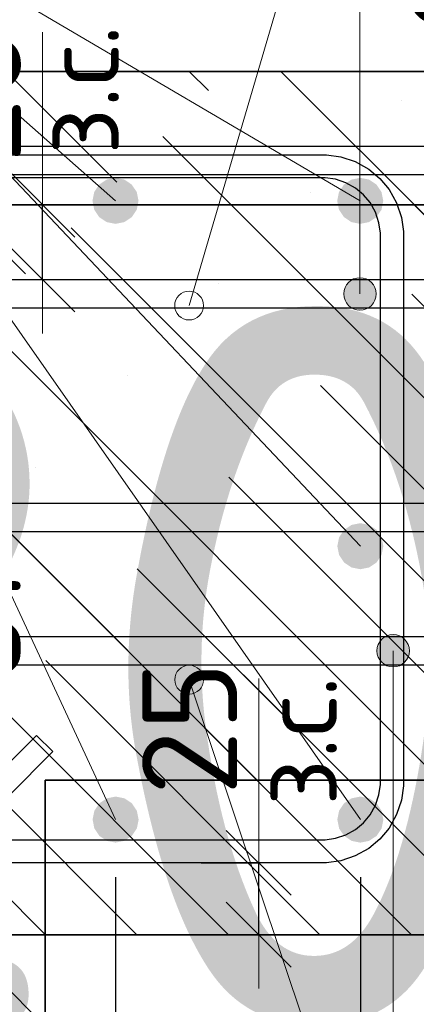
# Model space of a CAD drawing. Header units: metres. Extents: x -38 to 98, y -15 to 21.
# Tile 96 of 147: x 72.367 to 72.505, y 6.354 to 6.696. Entities that reach past the tile are written whole.
import ezdxf

# ---------------------------------------------------------------- set-up
doc = ezdxf.new("R2010")
doc.units = ezdxf.units.M
doc.header["$PDMODE"] = 65
for name, color, linetype, lineweight in [('XR$3$Арм. стержнями верхней зоны', 180, 'Continuous', 35), ('XR$3$Арм. стержнями нижней зоны', 180, 'Continuous', 35), ('XR$3$Арм.стержн. Арматура края', 96, 'Continuous', 35), ('XR$3$Арм.стержн. Хомут', 240, 'Continuous', 35), ('XR$3$Арм.стержн.горизонт. 1', 180, 'Continuous', 35), ('XR$3$Размерная линия (1)', 7, 'Continuous', 13), ('XR$3$Размерная линия_ общее', 7, 'Continuous', 13), ('XR$4$Текст_ примечание', 7, 'Continuous', 13), ('XR$5$Арм. стержнями верхней зоны', 180, 'Continuous', 35), ('XR$5$Арм. стержнями нижней зоны', 180, 'Continuous', 35), ('XR$5$Арм.стержн. Арматура края', 96, 'Continuous', 35), ('XR$5$ВК__отв в полу 1-2 эт', 220, 'Continuous', 25), ('XR$5$Размерная линия (1)', 7, 'Continuous', 13), ('XR$5$Размерная линия_ общее', 7, 'Continuous', 13)]:
    doc.layers.add(name, color=color, linetype=linetype, lineweight=lineweight)
doc.styles.add('ISOCPEUR', font='txt')
doc.dimstyles.new('DIMSTYLE_11', dxfattribs={"dimtxt": 0.033, "dimasz": 0.0375, "dimexe": 0, "dimexo": 0, "dimgap": 0.0165, "dimtad": 2, "dimdec": 0, "dimlfac": 1000, "dimrnd": 1, "dimzin": 12, "dimdsep": 46, "dimtxsty": 'ISOCPEUR', "dimblk1": 'ALL_ML_STRICH', "dimblk2": 'ALL_ML_STRICH', "dimsah": 1, "dimcen": 0, "dimclrd": 7, "dimclre": 256, "dimclrt": 7, "dimadec": 0, "dimazin": 0, "dimtfac": 1, "dimtdec": 0, "dimtix": 1, "dimtmove": 2, "dimatfit": 3, "dimfxl": 0, "dimtvp": 1.2, "dimtzin": 0, "dimlwd": 0, "dimlwe": -3, "dimarcsym": 0})
doc.dimstyles.new('DIMSTYLE_12', dxfattribs={"dimtxt": 0.03, "dimasz": 0.03, "dimexe": 0, "dimexo": 0, "dimgap": 0.015, "dimtad": 2, "dimdec": 0, "dimlfac": 1000, "dimrnd": 1, "dimzin": 12, "dimdsep": 46, "dimtxsty": 'ISOCPEUR', "dimblk1": 'ALL_ML_STRICH', "dimblk2": 'ALL_ML_STRICH', "dimsah": 1, "dimcen": 0, "dimclrd": 7, "dimclre": 256, "dimclrt": 7, "dimadec": 0, "dimazin": 0, "dimtfac": 1, "dimtdec": 0, "dimtix": 1, "dimtmove": 2, "dimatfit": 3, "dimfxl": 0, "dimtzin": 0, "dimlwd": 0, "dimlwe": -3, "dimarcsym": 0})
doc.dimstyles.new('DIMSTYLE_14', dxfattribs={"dimtxt": 0.03, "dimasz": 0.03, "dimexe": 0, "dimexo": 0, "dimgap": 0.015, "dimtad": 2, "dimdec": 0, "dimlfac": 1000, "dimrnd": 1, "dimzin": 12, "dimdsep": 46, "dimtxsty": 'ISOCPEUR', "dimblk1": 'ALL_ML_STRICH', "dimblk2": 'ALL_ML_STRICH', "dimsah": 1, "dimcen": 0, "dimclrd": 7, "dimclre": 256, "dimclrt": 7, "dimadec": 0, "dimazin": 0, "dimtfac": 1, "dimtdec": 0, "dimtix": 1, "dimtmove": 2, "dimatfit": 3, "dimfxl": 0, "dimtvp": 1.2, "dimtzin": 0, "dimlwd": 0, "dimlwe": -3, "dimarcsym": 0})
doc.dimstyles.new('DIMSTYLE_9', dxfattribs={"dimtxt": 0.033, "dimasz": 0.0375, "dimexe": 0, "dimexo": 0, "dimgap": 0.0165, "dimtad": 2, "dimdec": 0, "dimlfac": 1000, "dimrnd": 1, "dimzin": 12, "dimdsep": 46, "dimtxsty": 'ISOCPEUR', "dimblk1": 'ALL_ML_STRICH', "dimblk2": 'ALL_ML_STRICH', "dimsah": 1, "dimcen": 0, "dimclrd": 7, "dimclre": 256, "dimclrt": 7, "dimadec": 0, "dimazin": 0, "dimtfac": 1, "dimtdec": 0, "dimtix": 1, "dimtmove": 2, "dimatfit": 3, "dimfxl": 0, "dimtvp": 1.2, "dimtzin": 0, "dimlwd": 0, "dimlwe": -3, "dimarcsym": 0})
pattern_1 = [(135, (0, 0), (-0.031819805, -0.031819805), [0.4, -0.05, 0, -0.05]), (135, (-0.01591, -0.01591), (-0.031819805, -0.031819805), [0.8, -0.1, 0.1, -0.1])]

# ---------------------------------------------------------------- blocks, each defined once
blk = doc.blocks.new('ALL_ML_STRICH')
at = {"color": 0, "linetype": 'ByBlock', "lineweight": -2}
for p, q in [((0, -0.5), (0, 0.5)), ((-0.3, -0.3), (0.3, 0.3)), ((-1, 0), (0.5, 0))]:
    blk.add_line(p, q, dxfattribs=at)
blk = doc.blocks.new('*D68')
at = {"layer": 'DEFPOINTS', "color": 7, "linetype": 'Continuous', "lineweight": 13, "transparency": 33554687}
for p in [(72.27526, 6.46063), (72.27526, 6.42564), (72.30026, 6.42064)]:
    blk.add_point(p, dxfattribs=at)
at = {"layer": 'XR$3$Размерная линия_ общее', "color": 253, "linetype": 'Continuous', "lineweight": -2, "true_color": 0xa0a0a0, "transparency": 33554687}
for p, q in [((72.27526, 6.44564), (72.27526, 6.46063)), ((72.30026, 6.44064), (72.30026, 6.46063))]:
    blk.add_line(p, q, dxfattribs=at)
at = {"layer": 'XR$3$Размерная линия_ общее', "color": 7, "linetype": 'Continuous', "lineweight": -2, "transparency": 33554687}
blk.add_line((72.27526, 6.46063), (72.30026, 6.46063), dxfattribs=at)
at = {"layer": 'XR$3$Размерная линия_ общее', "color": 7, "linetype": 'Continuous', "lineweight": 13, "transparency": 33554687, "xscale": 0.0375, "yscale": 0.0375, "zscale": 0.0375, "rotation": 180}
blk.add_blockref('ALL_ML_STRICH', (72.27526, 6.46063), dxfattribs=at)
at = {"layer": 'XR$3$Размерная линия_ общее', "color": 7, "linetype": 'Continuous', "lineweight": 13, "transparency": 33554687, "xscale": 0.0375, "yscale": 0.0375, "zscale": 0.0375}
blk.add_blockref('ALL_ML_STRICH', (72.30026, 6.46063), dxfattribs=at)
at = {"layer": 'XR$3$Размерная линия_ общее', "color": 7, "linetype": 'Continuous', "lineweight": 13, "transparency": 33554687, "insert": (72.34699, 6.48463), "char_height": 0.033, "width": 0.066, "attachment_point": 5, "style": 'ISOCPEUR'}
blk.add_mtext('\\A1;{25}', dxfattribs=at)
at = {"layer": 'XR$3$Размерная линия_ общее', "color": 7, "linetype": 'Continuous', "lineweight": 13, "transparency": 33554687, "insert": (72.32004, 6.46042), "char_height": 0.027, "width": 0.00135, "attachment_point": 1, "line_spacing_factor": 0.60241, "style": 'ISOCPEUR'}
blk.add_mtext('з.с.', dxfattribs=at)
blk = doc.blocks.new('*D70')
at = {"layer": 'DEFPOINTS', "color": 7, "linetype": 'Continuous', "lineweight": 13, "transparency": 33554687}
for p in [(72.40997, 6.40326), (72.41497, 6.37826), (72.44996, 6.37826)]:
    blk.add_point(p, dxfattribs=at)
at = {"layer": 'XR$3$Размерная линия_ общее', "color": 253, "linetype": 'Continuous', "lineweight": -2, "true_color": 0xa0a0a0, "transparency": 33554687}
for p, q in [((72.42997, 6.40326), (72.44996, 6.40326)), ((72.43497, 6.37826), (72.44996, 6.37826))]:
    blk.add_line(p, q, dxfattribs=at)
at = {"layer": 'XR$3$Размерная линия_ общее', "color": 7, "linetype": 'Continuous', "lineweight": -2, "transparency": 33554687}
blk.add_line((72.44996, 6.37826), (72.44996, 6.40326), dxfattribs=at)
at = {"layer": 'XR$3$Размерная линия_ общее', "color": 7, "linetype": 'Continuous', "lineweight": 13, "transparency": 33554687, "xscale": 0.0375, "yscale": 0.0375, "zscale": 0.0375}
for p, rotation in [((72.44996, 6.40326), 90), ((72.44996, 6.37826), 270)]:
    blk.add_blockref('ALL_ML_STRICH', p, dxfattribs=dict(at, rotation=rotation))
at = {"layer": 'XR$3$Размерная линия_ общее', "color": 7, "linetype": 'Continuous', "lineweight": 13, "transparency": 33554687, "insert": (72.45016, 6.42304), "char_height": 0.027, "width": 0.00135, "attachment_point": 1, "rotation": 90, "line_spacing_factor": 0.60241, "style": 'ISOCPEUR'}
blk.add_mtext('з.с.', dxfattribs=at)
at = {"layer": 'XR$3$Размерная линия_ общее', "color": 7, "linetype": 'Continuous', "lineweight": 13, "transparency": 33554687, "insert": (72.42596, 6.44998), "char_height": 0.033, "width": 0.066, "attachment_point": 5, "rotation": 90, "style": 'ISOCPEUR'}
blk.add_mtext('\\A1;{25}', dxfattribs=at)
blk = doc.blocks.new('*D71')
at = {"layer": 'DEFPOINTS', "color": 7, "linetype": 'Continuous', "lineweight": 13, "transparency": 33554687}
for p in [(72.2753, 6.37826), (72.52526, 6.37826), (72.2753, 6.23802)]:
    blk.add_point(p, dxfattribs=at)
at = {"layer": 'XR$3$Размерная линия (1)', "color": 9, "linetype": 'Continuous', "lineweight": -2, "true_color": 0xc7c7c7, "transparency": 33554687}
for p, q in [((72.2753, 6.35826), (72.2753, 6.23802)), ((72.52526, 6.35826), (72.52526, 6.23802))]:
    blk.add_line(p, q, dxfattribs=at)
at = {"layer": 'XR$3$Размерная линия (1)', "color": 7, "linetype": 'Continuous', "lineweight": -2, "transparency": 33554687}
blk.add_line((72.2753, 6.23802), (72.52526, 6.23802), dxfattribs=at)
at = {"layer": 'XR$3$Размерная линия (1)', "color": 7, "linetype": 'Continuous', "lineweight": 13, "transparency": 33554687, "xscale": 0.03, "yscale": 0.03, "zscale": 0.03, "rotation": 180}
blk.add_blockref('ALL_ML_STRICH', (72.2753, 6.23802), dxfattribs=at)
at = {"layer": 'XR$3$Размерная линия (1)', "color": 7, "linetype": 'Continuous', "lineweight": 13, "transparency": 33554687, "xscale": 0.03, "yscale": 0.03, "zscale": 0.03}
blk.add_blockref('ALL_ML_STRICH', (72.52526, 6.23802), dxfattribs=at)
at = {"layer": 'XR$3$Размерная линия (1)', "color": 7, "linetype": 'Continuous', "lineweight": 13, "transparency": 33554687, "insert": (72.40178, 6.26052), "char_height": 0.03, "width": 0.09, "attachment_point": 5, "style": 'ISOCPEUR'}
blk.add_mtext('\\A1;{250}', dxfattribs=at)
blk = doc.blocks.new('*D74')
at = {"layer": 'DEFPOINTS', "color": 7, "linetype": 'Continuous', "lineweight": 13, "transparency": 33554687}
for p in [(72.31523, 6.41826), (72.40023, 6.41826), (72.31523, 6.30302)]:
    blk.add_point(p, dxfattribs=at)
at = {"layer": 'XR$3$Размерная линия (1)', "color": 9, "linetype": 'Continuous', "lineweight": -2, "true_color": 0xc7c7c7, "transparency": 33554687}
for p, q in [((72.31523, 6.39826), (72.31523, 6.30302)), ((72.40023, 6.39826), (72.40023, 6.30302))]:
    blk.add_line(p, q, dxfattribs=at)
at = {"layer": 'XR$3$Размерная линия (1)', "color": 7, "linetype": 'Continuous', "lineweight": -2, "transparency": 33554687}
blk.add_line((72.31523, 6.30302), (72.40023, 6.30302), dxfattribs=at)
at = {"layer": 'XR$3$Размерная линия (1)', "color": 7, "linetype": 'Continuous', "lineweight": 13, "transparency": 33554687, "xscale": 0.03, "yscale": 0.03, "zscale": 0.03, "rotation": 180}
blk.add_blockref('ALL_ML_STRICH', (72.31523, 6.30302), dxfattribs=at)
at = {"layer": 'XR$3$Размерная линия (1)', "color": 7, "linetype": 'Continuous', "lineweight": 13, "transparency": 33554687, "xscale": 0.03, "yscale": 0.03, "zscale": 0.03}
blk.add_blockref('ALL_ML_STRICH', (72.40023, 6.30302), dxfattribs=at)
at = {"layer": 'XR$3$Размерная линия (1)', "color": 7, "linetype": 'Continuous', "lineweight": 13, "transparency": 33554687, "insert": (72.35923, 6.32552), "char_height": 0.03, "width": 0.06, "attachment_point": 5, "style": 'ISOCPEUR'}
blk.add_mtext('\\A1;{85}', dxfattribs=at)
blk = doc.blocks.new('*D75')
at = {"layer": 'DEFPOINTS', "color": 7, "linetype": 'Continuous', "lineweight": 13, "transparency": 33554687}
for p in [(72.40023, 6.41826), (72.4853, 6.41826), (72.40023, 6.30302)]:
    blk.add_point(p, dxfattribs=at)
at = {"layer": 'XR$3$Размерная линия (1)', "color": 9, "linetype": 'Continuous', "lineweight": -2, "true_color": 0xc7c7c7, "transparency": 33554687}
for p, q in [((72.40023, 6.39826), (72.40023, 6.30302)), ((72.4853, 6.39826), (72.4853, 6.30302))]:
    blk.add_line(p, q, dxfattribs=at)
at = {"layer": 'XR$3$Размерная линия (1)', "color": 7, "linetype": 'Continuous', "lineweight": -2, "transparency": 33554687}
blk.add_line((72.40023, 6.30302), (72.4853, 6.30302), dxfattribs=at)
at = {"layer": 'XR$3$Размерная линия (1)', "color": 7, "linetype": 'Continuous', "lineweight": 13, "transparency": 33554687, "xscale": 0.03, "yscale": 0.03, "zscale": 0.03, "rotation": 180}
blk.add_blockref('ALL_ML_STRICH', (72.40023, 6.30302), dxfattribs=at)
at = {"layer": 'XR$3$Размерная линия (1)', "color": 7, "linetype": 'Continuous', "lineweight": 13, "transparency": 33554687, "xscale": 0.03, "yscale": 0.03, "zscale": 0.03}
blk.add_blockref('ALL_ML_STRICH', (72.4853, 6.30302), dxfattribs=at)
at = {"layer": 'XR$3$Размерная линия (1)', "color": 7, "linetype": 'Continuous', "lineweight": 13, "transparency": 33554687, "insert": (72.44426, 6.32552), "char_height": 0.03, "width": 0.06, "attachment_point": 5, "style": 'ISOCPEUR'}
blk.add_mtext('\\A1;{85}', dxfattribs=at)
blk = doc.blocks.new('*D76')
at = {"layer": 'DEFPOINTS', "color": 7, "linetype": 'Continuous', "lineweight": 13, "transparency": 33554687}
for p in [(72.4853, 6.41826), (72.52526, 6.37826), (72.4853, 6.30302)]:
    blk.add_point(p, dxfattribs=at)
at = {"layer": 'XR$3$Размерная линия (1)', "color": 9, "linetype": 'Continuous', "lineweight": -2, "true_color": 0xc7c7c7, "transparency": 33554687}
for p, q in [((72.4853, 6.39826), (72.4853, 6.30302)), ((72.52526, 6.35826), (72.52526, 6.30302))]:
    blk.add_line(p, q, dxfattribs=at)
at = {"layer": 'XR$3$Размерная линия (1)', "color": 7, "linetype": 'Continuous', "lineweight": -2, "transparency": 33554687}
blk.add_line((72.4853, 6.30302), (72.52526, 6.30302), dxfattribs=at)
at = {"layer": 'XR$3$Размерная линия (1)', "color": 7, "linetype": 'Continuous', "lineweight": 13, "transparency": 33554687, "xscale": 0.03, "yscale": 0.03, "zscale": 0.03, "rotation": 180}
blk.add_blockref('ALL_ML_STRICH', (72.4853, 6.30302), dxfattribs=at)
at = {"layer": 'XR$3$Размерная линия (1)', "color": 7, "linetype": 'Continuous', "lineweight": 13, "transparency": 33554687, "xscale": 0.03, "yscale": 0.03, "zscale": 0.03}
blk.add_blockref('ALL_ML_STRICH', (72.52526, 6.30302), dxfattribs=at)
at = {"layer": 'XR$3$Размерная линия (1)', "color": 7, "linetype": 'Continuous', "lineweight": 13, "transparency": 33554687, "insert": (72.5656, 6.32522), "char_height": 0.03, "width": 0.06, "attachment_point": 5, "style": 'ISOCPEUR'}
blk.add_mtext('\\A1;{40}', dxfattribs=at)
blk = doc.blocks.new('*D143')
at = {"layer": 'DEFPOINTS', "color": 7, "linetype": 'Continuous', "lineweight": 13, "transparency": 33554687}
for p in [(72.50314, 6.67826), (72.50314, 6.65226), (72.54312, 6.65226)]:
    blk.add_point(p, dxfattribs=at)
at = {"layer": 'XR$3$Размерная линия_ общее', "color": 253, "linetype": 'Continuous', "lineweight": -2, "true_color": 0xa0a0a0, "transparency": 33554687}
for p, q in [((72.52314, 6.67826), (72.54312, 6.67826)), ((72.52314, 6.65226), (72.54312, 6.65226))]:
    blk.add_line(p, q, dxfattribs=at)
at = {"layer": 'XR$3$Размерная линия_ общее', "color": 7, "linetype": 'Continuous', "lineweight": -2, "transparency": 33554687}
blk.add_line((72.54312, 6.65226), (72.54312, 6.67826), dxfattribs=at)
at = {"layer": 'XR$3$Размерная линия_ общее', "color": 7, "linetype": 'Continuous', "lineweight": 13, "transparency": 33554687, "xscale": 0.0375, "yscale": 0.0375, "zscale": 0.0375}
for p, rotation in [((72.54312, 6.67826), 90), ((72.54312, 6.65226), 270)]:
    blk.add_blockref('ALL_ML_STRICH', p, dxfattribs=dict(at, rotation=rotation))
at = {"layer": 'XR$3$Размерная линия_ общее', "color": 7, "linetype": 'Continuous', "lineweight": 13, "transparency": 33554687, "insert": (72.54266, 6.69562), "char_height": 0.027, "width": 0.00135, "attachment_point": 1, "rotation": 90, "line_spacing_factor": 0.60241, "style": 'ISOCPEUR'}
blk.add_mtext('з.с.', dxfattribs=at)
at = {"layer": 'XR$3$Размерная линия_ общее', "color": 7, "linetype": 'Continuous', "lineweight": 13, "transparency": 33554687, "insert": (72.51912, 6.71598), "char_height": 0.033, "width": 0.066, "attachment_point": 5, "rotation": 90, "style": 'ISOCPEUR'}
blk.add_mtext('\\A1;{26}', dxfattribs=at)
blk = doc.blocks.new('*D785')
at = {"layer": 'DEFPOINTS', "color": 7, "linetype": 'Continuous', "lineweight": 13, "transparency": 33554687}
for p in [(72.3358, 6.37192), (72.37577, 6.33192), (72.3358, 6.25669)]:
    blk.add_point(p, dxfattribs=at)
at = {"layer": 'XR$5$Размерная линия (1)', "color": 9, "linetype": 'Continuous', "lineweight": -2, "true_color": 0xc7c7c7, "transparency": 33554687}
for p, q in [((72.3358, 6.35192), (72.3358, 6.25669)), ((72.37577, 6.31192), (72.37577, 6.25669))]:
    blk.add_line(p, q, dxfattribs=at)
at = {"layer": 'XR$5$Размерная линия (1)', "color": 7, "linetype": 'Continuous', "lineweight": -2, "transparency": 33554687}
blk.add_line((72.3358, 6.25669), (72.37577, 6.25669), dxfattribs=at)
at = {"layer": 'XR$5$Размерная линия (1)', "color": 7, "linetype": 'Continuous', "lineweight": 13, "transparency": 33554687, "xscale": 0.03, "yscale": 0.03, "zscale": 0.03, "rotation": 180}
blk.add_blockref('ALL_ML_STRICH', (72.3358, 6.25669), dxfattribs=at)
at = {"layer": 'XR$5$Размерная линия (1)', "color": 7, "linetype": 'Continuous', "lineweight": 13, "transparency": 33554687, "xscale": 0.03, "yscale": 0.03, "zscale": 0.03}
blk.add_blockref('ALL_ML_STRICH', (72.37577, 6.25669), dxfattribs=at)
at = {"layer": 'XR$5$Размерная линия (1)', "color": 7, "linetype": 'Continuous', "lineweight": 13, "transparency": 33554687, "insert": (72.41611, 6.27889), "char_height": 0.03, "width": 0.06, "attachment_point": 5, "style": 'ISOCPEUR'}
blk.add_mtext('\\A1;{40}', dxfattribs=at)
blk = doc.blocks.new('*D899')
at = {"layer": 'DEFPOINTS', "color": 7, "linetype": 'Continuous', "lineweight": 13, "transparency": 33554687}
for p in [(72.33484, 6.63192), (72.33484, 6.60592), (72.37482, 6.60592)]:
    blk.add_point(p, dxfattribs=at)
at = {"layer": 'XR$5$Размерная линия_ общее', "color": 253, "linetype": 'Continuous', "lineweight": -2, "true_color": 0xa0a0a0, "transparency": 33554687}
for p, q in [((72.35484, 6.63192), (72.37482, 6.63192)), ((72.35484, 6.60592), (72.37482, 6.60592))]:
    blk.add_line(p, q, dxfattribs=at)
at = {"layer": 'XR$5$Размерная линия_ общее', "color": 7, "linetype": 'Continuous', "lineweight": -2, "transparency": 33554687}
blk.add_line((72.37482, 6.60592), (72.37482, 6.63192), dxfattribs=at)
at = {"layer": 'XR$5$Размерная линия_ общее', "color": 7, "linetype": 'Continuous', "lineweight": 13, "transparency": 33554687, "xscale": 0.0375, "yscale": 0.0375, "zscale": 0.0375}
for p, rotation in [((72.37482, 6.63192), 90), ((72.37482, 6.60592), 270)]:
    blk.add_blockref('ALL_ML_STRICH', p, dxfattribs=dict(at, rotation=rotation))
at = {"layer": 'XR$5$Размерная линия_ общее', "color": 7, "linetype": 'Continuous', "lineweight": 13, "transparency": 33554687, "insert": (72.37436, 6.64929), "char_height": 0.027, "width": 0.00135, "attachment_point": 1, "rotation": 90, "line_spacing_factor": 0.60241, "style": 'ISOCPEUR'}
blk.add_mtext('з.с.', dxfattribs=at)
at = {"layer": 'XR$5$Размерная линия_ общее', "color": 7, "linetype": 'Continuous', "lineweight": 13, "transparency": 33554687, "insert": (72.35082, 6.66965), "char_height": 0.033, "width": 0.066, "attachment_point": 5, "rotation": 90, "style": 'ISOCPEUR'}
blk.add_mtext('\\A1;{26}', dxfattribs=at)

msp = doc.modelspace()

# ---------------------------------------------------------------- hatches: boundary and pattern name
at = {"linetype": 'Continuous', "lineweight": 25, "transparency": 33554687}
h = msp.add_hatch(dxfattribs=at)
h.set_pattern_fill('__________540', scale=0.015, style=0, pattern_type=2)
h.set_pattern_definition(pattern_1)
h.paths.add_polyline_path([(72.52526, 6.67826), (72.27526, 6.67826), (72.27526, 6.37826), (72.52526, 6.37826)], flags=0)
h = msp.add_hatch(dxfattribs=at)
h.set_pattern_fill('__________540', scale=0.015, style=0, pattern_type=2)
h.set_pattern_definition(pattern_1)
h.paths.add_polyline_path([(72.37577, 6.43192), (72.12578, 6.43192), (72.12578, 6.63192), (72.12577, 6.63192), (72.12577, 6.33192), (72.37577, 6.33192)], flags=0)
at = {"linetype": 'Continuous', "lineweight": 13, "transparency": 33554687}
h = msp.add_hatch(dxfattribs=at)
h.set_pattern_fill('__________540', scale=0.015, style=0, pattern_type=2)
h.set_pattern_definition(pattern_1)
h.paths.add_polyline_path([(72.12578, 6.63192), (72.12578, 6.43192), (72.57861, 6.43192), (72.57861, 6.63192)], flags=0)
at = {"layer": 'XR$3$Арм.стержн.горизонт. 1', "linetype": 'Continuous', "lineweight": 50, "transparency": 33554687}
for points in [[(72.40819, 6.63326), (72.40758, 6.63632), (72.40584, 6.63892), (72.40325, 6.64065), (72.40019, 6.64126), (72.39713, 6.64065), (72.39453, 6.63892), (72.3928, 6.63632), (72.39219, 6.63326), (72.3928, 6.6302), (72.39453, 6.6276), (72.39713, 6.62587), (72.40019, 6.62526), (72.40325, 6.62587), (72.40584, 6.6276), (72.40758, 6.6302)], [(72.49326, 6.63326), (72.49266, 6.63632), (72.49092, 6.63892), (72.48833, 6.64065), (72.48526, 6.64126), (72.4822, 6.64065), (72.47961, 6.63892), (72.47787, 6.63632), (72.47726, 6.63326), (72.47787, 6.6302), (72.47961, 6.6276), (72.4822, 6.62587), (72.48526, 6.62526), (72.48833, 6.62587), (72.49092, 6.6276), (72.49266, 6.6302)], [(72.4933, 6.51326), (72.49269, 6.51632), (72.49096, 6.51892), (72.48836, 6.52065), (72.4853, 6.52126), (72.48224, 6.52065), (72.47965, 6.51892), (72.47791, 6.51632), (72.4773, 6.51326), (72.47791, 6.5102), (72.47965, 6.5076), (72.48224, 6.50587), (72.4853, 6.50526), (72.48836, 6.50587), (72.49096, 6.5076), (72.49269, 6.5102)], [(72.40823, 6.41826), (72.40762, 6.42132), (72.40588, 6.42392), (72.40329, 6.42565), (72.40023, 6.42626), (72.39716, 6.42565), (72.39457, 6.42392), (72.39283, 6.42132), (72.39223, 6.41826), (72.39283, 6.4152), (72.39457, 6.4126), (72.39716, 6.41087), (72.40023, 6.41026), (72.40329, 6.41087), (72.40588, 6.4126), (72.40762, 6.4152)], [(72.4933, 6.41826), (72.49269, 6.42132), (72.49096, 6.42392), (72.48836, 6.42565), (72.4853, 6.42626), (72.48224, 6.42565), (72.47965, 6.42392), (72.47791, 6.42132), (72.4773, 6.41826), (72.47791, 6.4152), (72.47965, 6.4126), (72.48224, 6.41087), (72.4853, 6.41026), (72.48836, 6.41087), (72.49096, 6.4126), (72.49269, 6.4152)]]:
    msp.add_hatch(color=7, dxfattribs=at).paths.add_polyline_path(points)
at = {"layer": 'XR$5$Арм. стержнями верхней зоны', "linetype": 'Continuous', "lineweight": 13, "transparency": 33554687}
for points in [[(72.49001, 6.60374), (72.48033, 6.60374), (72.47954, 6.60092)], [(72.49001, 6.60374), (72.47954, 6.60092), (72.49079, 6.60092)], [(72.48798, 6.60576), (72.48236, 6.60576), (72.48033, 6.60374)], [(72.48798, 6.60576), (72.48033, 6.60374), (72.49001, 6.60374)], [(72.48236, 6.60576), (72.48798, 6.60576), (72.48517, 6.60655)], [(72.49079, 6.60092), (72.47954, 6.60092), (72.48033, 6.59811)], [(72.49079, 6.60092), (72.48033, 6.59811), (72.49001, 6.59811)], [(72.49001, 6.59811), (72.48033, 6.59811), (72.48236, 6.59609)], [(72.49001, 6.59811), (72.48236, 6.59609), (72.48798, 6.59609)], [(72.48798, 6.59609), (72.48236, 6.59609), (72.48517, 6.5953)]]:
    msp.add_hatch(color=7, dxfattribs=at).paths.add_polyline_path(points)
at = {"layer": 'XR$5$Арм. стержнями нижней зоны', "linetype": 'Continuous', "lineweight": 13, "transparency": 33554687}
for points in [[(72.49189, 6.47974), (72.50156, 6.47974), (72.49954, 6.48176)], [(72.49189, 6.47974), (72.49954, 6.48176), (72.49391, 6.48176)], [(72.49391, 6.48176), (72.49954, 6.48176), (72.49672, 6.48255)], [(72.4911, 6.47692), (72.50235, 6.47692), (72.50156, 6.47974)], [(72.4911, 6.47692), (72.50156, 6.47974), (72.49189, 6.47974)], [(72.49189, 6.47411), (72.50235, 6.47692), (72.4911, 6.47692)], [(72.49189, 6.47411), (72.50156, 6.47411), (72.50235, 6.47692)], [(72.49391, 6.47209), (72.50156, 6.47411), (72.49189, 6.47411)], [(72.49391, 6.47209), (72.49954, 6.47209), (72.50156, 6.47411)], [(72.49954, 6.47209), (72.49391, 6.47209), (72.49672, 6.4713)]]:
    msp.add_hatch(color=7, dxfattribs=at).paths.add_polyline_path(points)

# ---------------------------------------------------------------- linework, layer by layer
at = {"color": 7, "linetype": 'Continuous', "lineweight": 13, "transparency": 33554687}
for p, q in [((72.37482, 6.63192), (72.37482, 6.69192)), ((72.4258, 6.46687), (72.49614, 6.25688)), ((72.44996, 6.40326), (72.44996, 6.46726))]:
    msp.add_line(p, q, dxfattribs=at)
at = {"color": 7, "linetype": 'Continuous', "lineweight": 35, "transparency": 33554687}
for p, q in [((72.52526, 6.67826), (72.27526, 6.67826)), ((72.57861, 6.63192), (72.12578, 6.63192)), ((72.37577, 6.43192), (72.57861, 6.43192)), ((72.37577, 6.33192), (72.37577, 6.43192)), ((72.27526, 6.37826), (72.52526, 6.37826))]:
    msp.add_line(p, q, dxfattribs=at)
at = {"color": 7, "linetype": 'Continuous', "lineweight": 13, "transparency": 33554687}
for centre in [(72.42577, 6.59687), (72.4258, 6.46687)]:
    msp.add_circle(centre, 0.005, dxfattribs=at)
at = {"layer": 'XR$3$Арм. стержнями верхней зоны', "color": 4, "linetype": 'Continuous', "lineweight": 25, "transparency": 33554687}
msp.add_lwpolyline([(72.30026, 6.65226), (72.66223, 6.65226), (72.66223, 6.64226), (72.30026, 6.64226), (72.30026, 6.65226)], dxfattribs=at)
at = {"layer": 'XR$3$Арм. стержнями нижней зоны', "color": 4, "linetype": 'Continuous', "lineweight": 25, "transparency": 33554687}
msp.add_lwpolyline([(72.30026, 6.52826), (72.66223, 6.52826), (72.66223, 6.51826), (72.30026, 6.51826), (72.30026, 6.52826)], dxfattribs=at)
at = {"layer": 'XR$3$Арм.стержн. Арматура края', "color": 4, "linetype": 'Continuous', "lineweight": 25, "transparency": 33554687}
for points in [[(72.66223, 6.51826), (72.33355, 6.51826), (72.32745, 6.51911), (72.3211, 6.5212), (72.31526, 6.52448), (72.31044, 6.5285), (72.30642, 6.53331), (72.30315, 6.53916), (72.30106, 6.54551), (72.30021, 6.55161), (72.30021, 6.61891), (72.30106, 6.62501), (72.30315, 6.63136), (72.30642, 6.63721), (72.31044, 6.64202), (72.31526, 6.64604), (72.3211, 6.64932), (72.32745, 6.65141), (72.33355, 6.65226), (72.66223, 6.65226)], [(72.66223, 6.64226), (72.33425, 6.64226), (72.32973, 6.64163), (72.32515, 6.64012), (72.32095, 6.63777), (72.31754, 6.63492), (72.31469, 6.63151), (72.31234, 6.62732), (72.31084, 6.62274), (72.31021, 6.61822), (72.31021, 6.5523), (72.31084, 6.54778), (72.31234, 6.5432), (72.31469, 6.53901), (72.31754, 6.5356), (72.32095, 6.53275), (72.32515, 6.5304), (72.32973, 6.52889), (72.33425, 6.52826), (72.66223, 6.52826)]]:
    msp.add_lwpolyline(points, dxfattribs=at)
at = {"layer": 'XR$3$Арм.стержн. Хомут', "color": 40, "linetype": 'Continuous', "lineweight": 25, "transparency": 33554687}
for points in [[(72.3269, 6.64926), (72.47359, 6.64926), (72.47847, 6.64858), (72.48355, 6.64691), (72.48822, 6.64429), (72.49207, 6.64107), (72.49529, 6.63722), (72.49791, 6.63254), (72.49959, 6.62746), (72.50026, 6.62258), (72.50026, 6.42994), (72.49959, 6.42506), (72.49791, 6.41998), (72.49529, 6.4153), (72.49207, 6.41145), (72.48822, 6.40823), (72.48355, 6.40561), (72.47847, 6.40394), (72.47359, 6.40326), (72.3269, 6.40326)], [(72.3269, 6.64926), (72.47359, 6.64926), (72.47847, 6.64858), (72.48355, 6.64691), (72.48822, 6.64429), (72.49207, 6.64107), (72.49529, 6.63722), (72.49791, 6.63254), (72.49959, 6.62746), (72.50026, 6.62258), (72.50026, 6.42994), (72.49959, 6.42506), (72.49791, 6.41998), (72.49529, 6.4153), (72.49207, 6.41145), (72.48822, 6.40823), (72.48355, 6.40561), (72.47847, 6.40394), (72.47359, 6.40326), (72.3269, 6.40326)], [(72.32746, 6.41126), (72.47303, 6.41126), (72.47665, 6.41176), (72.48031, 6.41297), (72.48367, 6.41485), (72.4864, 6.41713), (72.48868, 6.41986), (72.49055, 6.42321), (72.49176, 6.42687), (72.49226, 6.43049), (72.49226, 6.62203), (72.49176, 6.62564), (72.49055, 6.62931), (72.48868, 6.63266), (72.4864, 6.63539), (72.48367, 6.63767), (72.48031, 6.63955), (72.47665, 6.64076), (72.47303, 6.64126), (72.32746, 6.64126)], [(72.32746, 6.41126), (72.47303, 6.41126), (72.47665, 6.41176), (72.48031, 6.41297), (72.48367, 6.41485), (72.4864, 6.41713), (72.48868, 6.41986), (72.49055, 6.42321), (72.49176, 6.42687), (72.49226, 6.43049), (72.49226, 6.62203), (72.49176, 6.62564), (72.49055, 6.62931), (72.48868, 6.63266), (72.4864, 6.63539), (72.48367, 6.63767), (72.48031, 6.63955), (72.47665, 6.64076), (72.47303, 6.64126), (72.32746, 6.64126)], [(72.3421, 6.41685), (72.37277, 6.44752), (72.37843, 6.44187), (72.34756, 6.41099)], [(72.3421, 6.41685), (72.37277, 6.44752), (72.37843, 6.44187), (72.34756, 6.41099)]]:
    msp.add_lwpolyline(points, dxfattribs=at)
at = {"layer": 'XR$3$Арм.стержн.горизонт. 1', "color": 7, "linetype": 'Continuous', "lineweight": 13, "transparency": 33554687}
for q in [(72.4853, 6.41826), (72.40023, 6.41826), (72.4853, 6.51326), (72.48526, 6.63326), (72.40019, 6.63326)]:
    msp.add_line((72.23031, 6.78305), q, dxfattribs=at)
at = {"layer": 'XR$5$Арм. стержнями верхней зоны', "color": 7, "linetype": 'Continuous', "lineweight": 13, "transparency": 33554687}
for p, q in [((72.48517, 6.80175), (72.48517, 6.60092)), ((72.48517, 6.60655), (72.48517, 6.60655)), ((72.47954, 6.60092), (72.47954, 6.60092)), ((72.49079, 6.60092), (72.49079, 6.60092)), ((72.48517, 6.5953), (72.48517, 6.5953))]:
    msp.add_line(p, q, dxfattribs=at)
at = {"layer": 'XR$5$Арм. стержнями верхней зоны', "color": 4, "linetype": 'Continuous', "lineweight": 25, "transparency": 33554687}
msp.add_lwpolyline([(72.15077, 6.60592), (72.58361, 6.60592), (72.58361, 6.59592), (72.15077, 6.59592), (72.15077, 6.60592)], dxfattribs=at)
at = {"layer": 'XR$5$Арм. стержнями верхней зоны', "color": 7, "linetype": 'Continuous', "lineweight": 13, "transparency": 33554687}
msp.add_circle((72.48517, 6.60092), 0.00563, dxfattribs=at)
at = {"layer": 'XR$5$Арм. стержнями нижней зоны', "color": 7, "linetype": 'Continuous', "lineweight": 13, "transparency": 33554687}
for p, q in [((72.49672, 6.48255), (72.49672, 6.48255)), ((72.4911, 6.47692), (72.4911, 6.47692)), ((72.49672, 6.25638), (72.49672, 6.47692)), ((72.50235, 6.47692), (72.50235, 6.47692)), ((72.49672, 6.4713), (72.49672, 6.4713))]:
    msp.add_line(p, q, dxfattribs=at)
at = {"layer": 'XR$5$Арм. стержнями нижней зоны', "color": 4, "linetype": 'Continuous', "lineweight": 25, "transparency": 33554687}
msp.add_lwpolyline([(72.15077, 6.48192), (72.58361, 6.48192), (72.58361, 6.47192), (72.15077, 6.47192), (72.15077, 6.48192)], dxfattribs=at)
at = {"layer": 'XR$5$Арм. стержнями нижней зоны', "color": 7, "linetype": 'Continuous', "lineweight": 13, "transparency": 33554687}
msp.add_circle((72.49672, 6.47692), 0.00563, dxfattribs=at)
at = {"layer": 'XR$5$Арм.стержн. Арматура края', "color": 4, "linetype": 'Continuous', "lineweight": 25, "transparency": 33554687}
for points in [[(72.58361, 6.47192), (72.17933, 6.47192), (72.17412, 6.47265), (72.16868, 6.47444), (72.16367, 6.47725), (72.15954, 6.4807), (72.15609, 6.48482), (72.15329, 6.48983), (72.15149, 6.49527), (72.15077, 6.50049), (72.15077, 6.57736), (72.15149, 6.58258), (72.15329, 6.58801), (72.15609, 6.59302), (72.15954, 6.59715), (72.16367, 6.6006), (72.16868, 6.60341), (72.17412, 6.6052), (72.17933, 6.60592), (72.58361, 6.60592)], [(72.58361, 6.59592), (72.18002, 6.59592), (72.17639, 6.59542), (72.17272, 6.59421), (72.16936, 6.59233), (72.16664, 6.59005), (72.16436, 6.58733), (72.16248, 6.58397), (72.16127, 6.5803), (72.16077, 6.57667), (72.16077, 6.50118), (72.16127, 6.49755), (72.16248, 6.49388), (72.16436, 6.49052), (72.16664, 6.4878), (72.16936, 6.48552), (72.17272, 6.48364), (72.17639, 6.48243), (72.18002, 6.48192), (72.58361, 6.48192)]]:
    msp.add_lwpolyline(points, dxfattribs=at)
at = {"layer": 'XR$5$ВК__отв в полу 1-2 эт', "color": 7, "linetype": 'Continuous', "lineweight": 13, "transparency": 33554687}
msp.add_line((72.42577, 6.59687), (72.48625, 6.80286), dxfattribs=at)

# ---------------------------------------------------------------- texts
at = {"layer": 'XR$4$Текст_ примечание', "color": 7, "linetype": 'Continuous', "lineweight": 35, "transparency": 33554687, "insert": (70.35063, 6.34671), "char_height": 0.25, "width": 2.7437149, "attachment_point": 7, "style": 'ISOCPEUR'}
msp.add_mtext('\\W0.96;ГОСТ 34028-2016', dxfattribs=at)

# ---------------------------------------------------------------- dimensions: what is measured, and where the dimension line sits
at = {"layer": 'XR$3$Размерная линия (1)', "color": 7, "linetype": 'Continuous', "lineweight": 13, "transparency": 33554687}
for base, p1, p2, dimstyle, picture, middle in [((72.40023, 6.30302), (72.31523, 6.39826), (72.40023, 6.39826), 'DIMSTYLE_12', '*D74', (72.35923, 6.32552)), ((72.4853, 6.30302), (72.40023, 6.39826), (72.4853, 6.39826), 'DIMSTYLE_12', '*D75', (72.44426, 6.32552)), ((72.52526, 6.30302), (72.4853, 6.39826), (72.52526, 6.35826), 'DIMSTYLE_14', '*D76', (72.5656, 6.32522)), ((72.52526, 6.23802), (72.2753, 6.35826), (72.52526, 6.35826), 'DIMSTYLE_12', '*D71', (72.40178, 6.26052))]:
    dim = msp.add_linear_dim(base=base, p1=p1, p2=p2, dimstyle=dimstyle, override={"dimpost": '<>', "dimclrd": 7, "dimclre": 9, "dimclrt": 7, "dimlwd": 0, "dimlwe": 65533}, dxfattribs=at)
    dim.commit()
    dim.dimension.update_dxf_attribs({"geometry": picture, "text_midpoint": middle, "dimtype": 160})
at = {"layer": 'XR$3$Размерная линия_ общее', "color": 7, "linetype": 'Continuous', "lineweight": 13, "transparency": 33554687}
for base, p1, p2, picture, middle in [((72.54312, 6.67826), (72.52314, 6.65226), (72.52314, 6.67826), '*D143', (72.51912, 6.71598)), ((72.44996, 6.40326), (72.43497, 6.37826), (72.42997, 6.40326), '*D70', (72.42596, 6.44998))]:
    dim = msp.add_linear_dim(base=base, p1=p1, p2=p2, angle=90, text='<>\\Xз.с.', dimstyle='DIMSTYLE_11', override={"dimpost": '<>', "dimclrd": 7, "dimclre": 253, "dimclrt": 7, "dimlwd": 0, "dimlwe": 65533}, dxfattribs=at)
    dim.commit()
    dim.dimension.update_dxf_attribs({"geometry": picture, "text_midpoint": middle, "dimtype": 160})
dim = msp.add_linear_dim(base=(72.30026, 6.46063), p1=(72.27526, 6.44564), p2=(72.30026, 6.44064), text='<>\\Xз.с.', dimstyle='DIMSTYLE_9', override={"dimpost": '<>', "dimclrd": 7, "dimclre": 253, "dimclrt": 7, "dimlwd": 0, "dimlwe": 65533}, dxfattribs=at)
dim.commit()
dim.dimension.update_dxf_attribs({"geometry": '*D68', "text_midpoint": (72.34699, 6.48463), "dimtype": 160})
at = {"layer": 'XR$5$Размерная линия (1)', "color": 7, "linetype": 'Continuous', "lineweight": 13, "transparency": 33554687}
dim = msp.add_linear_dim(base=(72.37577, 6.25669), p1=(72.3358, 6.35192), p2=(72.37577, 6.31192), dimstyle='DIMSTYLE_14', override={"dimpost": '<>', "dimclrd": 7, "dimclre": 9, "dimclrt": 7, "dimlwd": 0, "dimlwe": 65533}, dxfattribs=at)
dim.commit()
dim.dimension.update_dxf_attribs({"geometry": '*D785', "text_midpoint": (72.41611, 6.27889), "dimtype": 160})
at = {"layer": 'XR$5$Размерная линия_ общее', "color": 7, "linetype": 'Continuous', "lineweight": 13, "transparency": 33554687}
dim = msp.add_linear_dim(base=(72.37482, 6.63192), p1=(72.35484, 6.60592), p2=(72.35484, 6.63192), angle=90, text='<>\\Xз.с.', dimstyle='DIMSTYLE_11', override={"dimpost": '<>', "dimclrd": 7, "dimclre": 253, "dimclrt": 7, "dimlwd": 0, "dimlwe": 65533}, dxfattribs=at)
dim.commit()
dim.dimension.update_dxf_attribs({"geometry": '*D899', "text_midpoint": (72.35082, 6.66965), "dimtype": 160})

doc.saveas('drawing.dxf')
